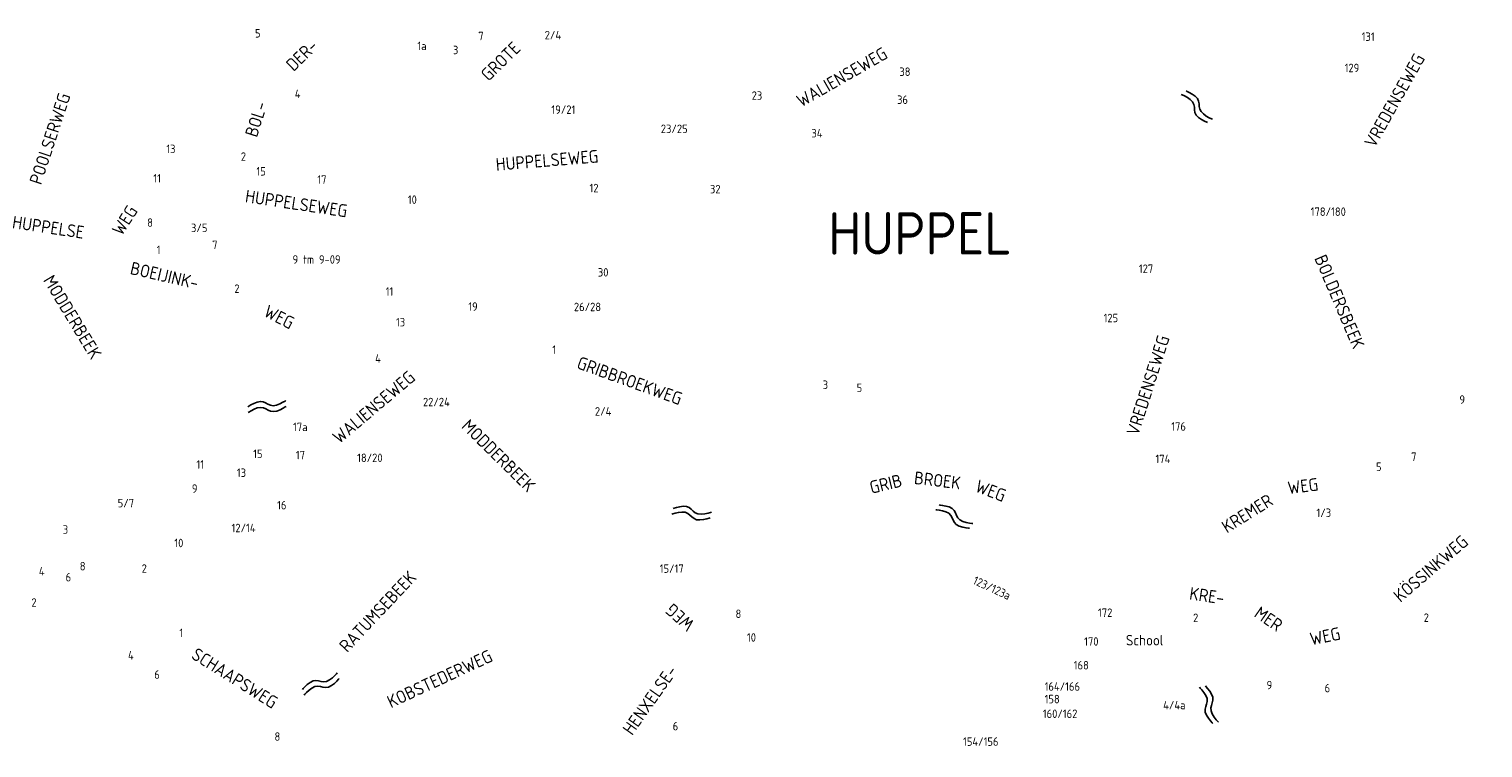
# Model space of a CAD drawing. Extents: x 240000 to 254330, y 435016 to 451025.
# Tile 21 of 25: x 247544 to 250971, y 445289 to 446984. Entities that reach past the tile are written whole.
import ezdxf

# ---------------------------------------------------------------- set-up
doc = ezdxf.new("R2010")
doc.units = 0
doc.header["$LTSCALE"] = 40
doc.header["$MEASUREMENT"] = 0
doc.layers.get('0').update_dxf_attribs({"color": 9, "linetype": 'CONTINUOUS'})
for name, color, linetype in [('ARC-D06WA', 9, 'CONTINUOUS'), ('BOU-D00', 250, 'CONTINUOUS'), ('SEM-D01FA', 250, 'CONTINUOUS'), ('SEM-D01HN', 250, 'CONTINUOUS'), ('SEM-D03ST', 250, 'CONTINUOUS'), ('SEM-D03WA', 250, 'CONTINUOUS'), ('SEM-D04ST', 250, 'CONTINUOUS')]:
    doc.layers.add(name, color=color, linetype=linetype)
doc.layers.get('BOU-D00').off()
doc.styles.add('ISO', font='ISO.shx', dxfattribs={"height": 23})

# ---------------------------------------------------------------- blocks, each defined once
blk = doc.blocks.new('HUIS')
at = {"layer": 'SEM-D01HN', "linetype": 'Continuous', "style": 'ISO'}
blk.add_attdef('HUISNUMMER', (22.2, -8.4), '', height=23, dxfattribs=at)
blk = doc.blocks.new('WAT')
for points in [[(-1.79, 0.36), (-1.72, 0.44), (-1.55, 0.62), (-1.31, 0.84), (-1.05, 1.03), (-0.79, 1.11), (-0.57, 1.03), (-0.38, 0.84), (-0.2, 0.62), (-0.01, 0.44), (0.21, 0.36), (0.47, 0.44), (0.74, 0.62), (0.98, 0.84), (1.15, 1.03), (1.21, 1.11)], [(-1.79, -0.57), (-1.72, -0.49), (-1.55, -0.3), (-1.31, -0.08), (-1.05, 0.1), (-0.79, 0.18), (-0.57, 0.1), (-0.38, -0.08), (-0.2, -0.3), (-0.01, -0.49), (0.21, -0.57), (0.47, -0.49), (0.74, -0.3), (0.98, -0.08), (1.15, 0.1), (1.21, 0.18)]]:
    blk.add_lwpolyline(points)

msp = doc.modelspace()

# ---------------------------------------------------------------- block references
at = {"layer": 'ARC-D06WA', "yscale": 15}
for p, xscale, zscale, rotation in [((250298, 446791.5), 30, 30, 305.8868151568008), ((248113.1, 446090.4), 29.99999999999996, 29.99999999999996, 2.154022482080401), ((249112.9, 445837), 30, 30, 347.364719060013), ((249729.2, 445826.3), 30, 30, 323.9901900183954), ((248240.7, 445438.8), 30, 30, 18.2144217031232), ((250323, 445381.7), 30, 30, 282.8086424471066)]:
    msp.add_blockref('WAT', p, dxfattribs=dict(at, xscale=xscale, zscale=zscale, rotation=rotation))
at = {"layer": 'BOU-D00'}
ref = msp.add_blockref('HUIS', (248119.6, 446958.9), dxfattribs=at)
ref.add_attrib('HUISNUMMER', '5', (248076.2, 446964.2), dxfattribs={"layer": 'SEM-D01HN', "height": 20, "style": 'ISO'})
ref = msp.add_blockref('HUIS', (248595.3, 446933.8), dxfattribs=at)
ref.add_attrib('HUISNUMMER', '7', (248602.5, 446957.8), dxfattribs={"layer": 'SEM-D01HN', "height": 20, "style": 'ISO'})
ref = msp.add_blockref('HUIS', (248743.8, 447005.8), dxfattribs=at)
ref.add_attrib('HUISNUMMER', '2/4', (248759.1, 446960), dxfattribs={"layer": 'SEM-D01HN', "height": 20, "style": 'ISO'})
ref = msp.add_blockref('HUIS', (250749.9, 446969), dxfattribs=at)
ref.add_attrib('HUISNUMMER', '131', (250684.7, 446956.3), dxfattribs={"layer": 'SEM-D01HN', "height": 20, "style": 'ISO'})
ref = msp.add_blockref('HUIS', (248503.9, 446957.3), dxfattribs=at)
ref.add_attrib('HUISNUMMER', '1a', (248458.9, 446934.5), dxfattribs={"layer": 'SEM-D01HN', "height": 20, "style": 'ISO'})
ref = msp.add_blockref('HUIS', (248568.7, 446907.3), dxfattribs=at)
ref.add_attrib('HUISNUMMER', '3', (248542.8, 446924.9), dxfattribs={"layer": 'SEM-D01HN', "height": 20, "style": 'ISO'})
ref = msp.add_blockref('HUIS', (249571.5, 446882.6), dxfattribs=at)
ref.add_attrib('HUISNUMMER', '38', (249595, 446873.6), dxfattribs={"layer": 'SEM-D01HN', "height": 20, "style": 'ISO'})
ref = msp.add_blockref('HUIS', (250715.6, 446907.9), dxfattribs=at)
ref.add_attrib('HUISNUMMER', '129', (250644.6, 446882.5), dxfattribs={"layer": 'SEM-D01HN', "height": 20, "style": 'ISO'})
ref = msp.add_blockref('HUIS', (248146.4, 446830.6), dxfattribs=at)
ref.add_attrib('HUISNUMMER', '4', (248170, 446821.6), dxfattribs={"layer": 'SEM-D01HN', "height": 20, "style": 'ISO'})
ref = msp.add_blockref('HUIS', (249289.6, 446797.1), dxfattribs=at)
ref.add_attrib('HUISNUMMER', '23', (249246.9, 446817.3), dxfattribs={"layer": 'SEM-D01HN', "height": 20, "style": 'ISO'})
ref = msp.add_blockref('HUIS', (248751.3, 446793.1), dxfattribs=at)
ref.add_attrib('HUISNUMMER', '19/21', (248774.8, 446784.1), dxfattribs={"layer": 'SEM-D01HN', "height": 20, "style": 'ISO'})
ref = msp.add_blockref('HUIS', (249566.1, 446816.5), dxfattribs=at)
ref.add_attrib('HUISNUMMER', '36', (249589.7, 446807.6), dxfattribs={"layer": 'SEM-D01HN', "height": 20, "style": 'ISO'})
ref = msp.add_blockref('HUIS', (249083.8, 446712.4), dxfattribs=at)
ref.add_attrib('HUISNUMMER', '23/25', (249032.8, 446739), dxfattribs={"layer": 'SEM-D01HN', "height": 20, "style": 'ISO'})
ref = msp.add_blockref('HUIS', (249364.2, 446737.5), dxfattribs=at)
ref.add_attrib('HUISNUMMER', '34', (249387.7, 446728.5), dxfattribs={"layer": 'SEM-D01HN', "height": 20, "style": 'ISO'})
ref = msp.add_blockref('HUIS', (247919.1, 446694.1), dxfattribs=at)
ref.add_attrib('HUISNUMMER', '13', (247867.1, 446691.6), dxfattribs={"layer": 'SEM-D01HN', "height": 20, "style": 'ISO'})
ref = msp.add_blockref('HUIS', (248056.9, 446651.9), dxfattribs=at)
ref.add_attrib('HUISNUMMER', '2', (248042.8, 446673.5), dxfattribs={"layer": 'SEM-D01HN', "height": 20, "style": 'ISO'})
ref = msp.add_blockref('HUIS', (247813, 446631.2), dxfattribs=at)
ref.add_attrib('HUISNUMMER', '11', (247836.5, 446622.2), dxfattribs={"layer": 'SEM-D01HN', "height": 20, "style": 'ISO'})
ref = msp.add_blockref('HUIS', (248056.9, 446651.9), dxfattribs=at)
ref.add_attrib('HUISNUMMER', '15', (248079.5, 446638.7), dxfattribs={"layer": 'SEM-D01HN', "height": 20, "style": 'ISO'})
ref = msp.add_blockref('HUIS', (248199.7, 446628.3), dxfattribs=at)
ref.add_attrib('HUISNUMMER', '17', (248223.2, 446619.3), dxfattribs={"layer": 'SEM-D01HN', "height": 20, "style": 'ISO'})
ref = msp.add_blockref('HUIS', (248841.2, 446608.3), dxfattribs=at)
ref.add_attrib('HUISNUMMER', '12', (248864.7, 446599.3), dxfattribs={"layer": 'SEM-D01HN', "height": 20, "style": 'ISO'})
ref = msp.add_blockref('HUIS', (249125.1, 446605.8), dxfattribs=at)
ref.add_attrib('HUISNUMMER', '32', (249148.6, 446596.8), dxfattribs={"layer": 'SEM-D01HN', "height": 20, "style": 'ISO'})
ref = msp.add_blockref('HUIS', (248412.9, 446581), dxfattribs=at)
ref.add_attrib('HUISNUMMER', '10', (248436.4, 446572), dxfattribs={"layer": 'SEM-D01HN', "height": 20, "style": 'ISO'})
ref = msp.add_blockref('HUIS', (250540.7, 446554.9), dxfattribs=at)
ref.add_attrib('HUISNUMMER', '178/180', (250564.6, 446543.6), dxfattribs={"layer": 'SEM-D01HN', "height": 20, "style": 'ISO'})
ref = msp.add_blockref('HUIS', (247824.7, 446493.2), dxfattribs=at)
ref.add_attrib('HUISNUMMER', '8', (247822.1, 446517.9), dxfattribs={"layer": 'SEM-D01HN', "height": 20, "style": 'ISO'})
ref = msp.add_blockref('HUIS', (247909.4, 446534.1), dxfattribs=at)
ref.add_attrib('HUISNUMMER', '3/5', (247925.3, 446505.4), dxfattribs={"layer": 'SEM-D01HN', "height": 20, "style": 'ISO'})
ref = msp.add_blockref('HUIS', (247826.4, 446477.9), dxfattribs=at)
ref.add_attrib('HUISNUMMER', '1', (247844.6, 446453.6), dxfattribs={"layer": 'SEM-D01HN', "height": 20, "style": 'ISO'})
ref = msp.add_blockref('HUIS', (247955.4, 446453.7), dxfattribs=at)
ref.add_attrib('HUISNUMMER', '7', (247975.3, 446465.4), dxfattribs={"layer": 'SEM-D01HN', "height": 20, "style": 'ISO'})
ref = msp.add_blockref('HUIS', (248137.1, 446436.2), dxfattribs=at)
ref.add_attrib('HUISNUMMER', '9 tm 9-09', (248164.8, 446430.9), dxfattribs={"layer": 'SEM-D01HN', "height": 20, "style": 'ISO'})
ref = msp.add_blockref('HUIS', (250162.6, 446383.8), dxfattribs=at)
ref.add_attrib('HUISNUMMER', '127', (250159.6, 446409.1), dxfattribs={"layer": 'SEM-D01HN', "height": 20, "style": 'ISO'})
ref = msp.add_blockref('HUIS', (248863.8, 446437.3), dxfattribs=at)
ref.add_attrib('HUISNUMMER', '30', (248884.4, 446400.6), dxfattribs={"layer": 'SEM-D01HN', "height": 20, "style": 'ISO'})
ref = msp.add_blockref('HUIS', (248012.4, 446391.9), dxfattribs=at)
ref.add_attrib('HUISNUMMER', '2', (248027.6, 446362.1), dxfattribs={"layer": 'SEM-D01HN', "height": 20, "style": 'ISO'})
ref = msp.add_blockref('HUIS', (248362.9, 446344.3), dxfattribs=at)
ref.add_attrib('HUISNUMMER', '11', (248384.1, 446355.4), dxfattribs={"layer": 'SEM-D01HN', "height": 20, "style": 'ISO'})
ref = msp.add_blockref('HUIS', (248593, 446297.6), dxfattribs=at)
ref.add_attrib('HUISNUMMER', '19', (248578.9, 446319.8), dxfattribs={"layer": 'SEM-D01HN', "height": 20, "style": 'ISO'})
ref = msp.add_blockref('HUIS', (248803.6, 446348.4), dxfattribs=at)
ref.add_attrib('HUISNUMMER', '26/28', (248827.9, 446319), dxfattribs={"layer": 'SEM-D01HN', "height": 20, "style": 'ISO'})
ref = msp.add_blockref('HUIS', (248385.1, 446292), dxfattribs=at)
ref.add_attrib('HUISNUMMER', '13', (248408.6, 446283.1), dxfattribs={"layer": 'SEM-D01HN', "height": 20, "style": 'ISO'})
ref = msp.add_blockref('HUIS', (250130.1, 446337.6), dxfattribs=at)
ref.add_attrib('HUISNUMMER', '125', (250076.4, 446292.9), dxfattribs={"layer": 'SEM-D01HN', "height": 20, "style": 'ISO'})
ref = msp.add_blockref('HUIS', (248757, 446246), dxfattribs=at)
ref.add_attrib('HUISNUMMER', '1', (248777.1, 446218.2), dxfattribs={"layer": 'SEM-D01HN', "height": 20, "style": 'ISO'})
ref = msp.add_blockref('HUIS', (248400.8, 446201.1), dxfattribs=at)
ref.add_attrib('HUISNUMMER', '4', (248359.3, 446197.7), dxfattribs={"layer": 'SEM-D01HN', "height": 20, "style": 'ISO'})
ref = msp.add_blockref('HUIS', (249399, 446119.3), dxfattribs=at)
ref.add_attrib('HUISNUMMER', '3', (249414.3, 446135.5), dxfattribs={"layer": 'SEM-D01HN', "height": 20, "style": 'ISO'})
ref = msp.add_blockref('HUIS', (249470.9, 446137.3), dxfattribs=at)
ref.add_attrib('HUISNUMMER', '5', (249494.4, 446128.3), dxfattribs={"layer": 'SEM-D01HN', "height": 20, "style": 'ISO'})
ref = msp.add_blockref('HUIS', (250956.6, 446128), dxfattribs=at)
ref.add_attrib('HUISNUMMER', '9', (250915.2, 446100.6), dxfattribs={"layer": 'SEM-D01HN', "height": 20, "style": 'ISO'})
ref = msp.add_blockref('HUIS', (248445.7, 446079.2), dxfattribs=at)
ref.add_attrib('HUISNUMMER', '22/24', (248472.1, 446094.8), dxfattribs={"layer": 'SEM-D01HN', "height": 20, "style": 'ISO'})
ref = msp.add_blockref('HUIS', (248898.4, 446119.3), dxfattribs=at)
ref.add_attrib('HUISNUMMER', '2/4', (248877.4, 446072.7), dxfattribs={"layer": 'SEM-D01HN', "height": 20, "style": 'ISO'})
ref = msp.add_blockref('HUIS', (248236, 446048.1), dxfattribs=at)
ref.add_attrib('HUISNUMMER', '17a', (248165.9, 446036.1), dxfattribs={"layer": 'SEM-D01HN', "height": 20, "style": 'ISO'})
ref = msp.add_blockref('HUIS', (250217.2, 446028.1), dxfattribs=at)
ref.add_attrib('HUISNUMMER', '176', (250235.9, 446037.2), dxfattribs={"layer": 'SEM-D01HN', "height": 20, "style": 'ISO'})
ref = msp.add_blockref('HUIS', (248119.6, 445994), dxfattribs=at)
ref.add_attrib('HUISNUMMER', '15', (248071.9, 445972.6), dxfattribs={"layer": 'SEM-D01HN', "height": 20, "style": 'ISO'})
ref = msp.add_blockref('HUIS', (248151.2, 445969.9), dxfattribs=at)
ref.add_attrib('HUISNUMMER', '17', (248172.5, 445969.7), dxfattribs={"layer": 'SEM-D01HN', "height": 20, "style": 'ISO'})
ref = msp.add_blockref('HUIS', (248293.4, 445972.2), dxfattribs=at)
ref.add_attrib('HUISNUMMER', '18/20', (248316.9, 445963.2), dxfattribs={"layer": 'SEM-D01HN', "height": 20, "style": 'ISO'})
ref = msp.add_blockref('HUIS', (250180.3, 445983.8), dxfattribs=at)
ref.add_attrib('HUISNUMMER', '174', (250198.7, 445960.6), dxfattribs={"layer": 'SEM-D01HN', "height": 20, "style": 'ISO'})
ref = msp.add_blockref('HUIS', (250832.5, 445966.8), dxfattribs=at)
ref.add_attrib('HUISNUMMER', '7', (250801.4, 445965.9), dxfattribs={"layer": 'SEM-D01HN', "height": 20, "style": 'ISO'})
ref = msp.add_blockref('HUIS', (247966.6, 445926.5), dxfattribs=at)
ref.add_attrib('HUISNUMMER', '11', (247938.2, 445947.7), dxfattribs={"layer": 'SEM-D01HN', "height": 20, "style": 'ISO'})
ref = msp.add_blockref('HUIS', (248015, 445915.1), dxfattribs=at)
ref.add_attrib('HUISNUMMER', '13', (248033.4, 445928.1), dxfattribs={"layer": 'SEM-D01HN', "height": 20, "style": 'ISO'})
ref = msp.add_blockref('HUIS', (250744.7, 445926.9), dxfattribs=at)
ref.add_attrib('HUISNUMMER', '5', (250718.6, 445942.2), dxfattribs={"layer": 'SEM-D01HN', "height": 20, "style": 'ISO'})
ref = msp.add_blockref('HUIS', (247956.8, 445874.8), dxfattribs=at)
ref.add_attrib('HUISNUMMER', '9', (247927.4, 445890.8), dxfattribs={"layer": 'SEM-D01HN', "height": 20, "style": 'ISO'})
ref = msp.add_blockref('HUIS', (247811.8, 445837.1), dxfattribs=at)
ref.add_attrib('HUISNUMMER', '5/7', (247752.6, 445856.5), dxfattribs={"layer": 'SEM-D01HN', "height": 20, "style": 'ISO'})
ref = msp.add_blockref('HUIS', (248105.9, 445850.1), dxfattribs=at)
ref.add_attrib('HUISNUMMER', '16', (248128.4, 445851.7), dxfattribs={"layer": 'SEM-D01HN', "height": 20, "style": 'ISO'})
ref = msp.add_blockref('HUIS', (250554.1, 445852.7), dxfattribs=at)
ref.add_attrib('HUISNUMMER', '1/3', (250578.2, 445833.7), dxfattribs={"layer": 'SEM-D01HN', "height": 20, "style": 'ISO'})
ref = msp.add_blockref('HUIS', (247659.7, 445787.5), dxfattribs=at)
ref.add_attrib('HUISNUMMER', '3', (247623.2, 445794.2), dxfattribs={"layer": 'SEM-D01HN', "height": 20, "style": 'ISO'})
ref = msp.add_blockref('HUIS', (248076.6, 445841.1), dxfattribs=at)
ref.add_attrib('HUISNUMMER', '12/14', (248020.9, 445797.8), dxfattribs={"layer": 'SEM-D01HN', "height": 20, "style": 'ISO'})
ref = msp.add_blockref('HUIS', (247862.6, 445771.4), dxfattribs=at)
ref.add_attrib('HUISNUMMER', '10', (247886.1, 445762.4), dxfattribs={"layer": 'SEM-D01HN', "height": 20, "style": 'ISO'})
ref = msp.add_blockref('HUIS', (247594.6, 445687), dxfattribs=at)
ref.add_attrib('HUISNUMMER', '4', (247566.8, 445695.8), dxfattribs={"layer": 'SEM-D01HN', "height": 20, "style": 'ISO'})
ref = msp.add_blockref('HUIS', (247691.2, 445741.7), dxfattribs=at)
ref.add_attrib('HUISNUMMER', '8', (247663.2, 445707.8), dxfattribs={"layer": 'SEM-D01HN', "height": 20, "style": 'ISO'})
ref = msp.add_blockref('HUIS', (247808.8, 445742), dxfattribs=at)
ref.add_attrib('HUISNUMMER', '2', (247809, 445702.1), dxfattribs={"layer": 'SEM-D01HN', "height": 20, "style": 'ISO'})
ref = msp.add_blockref('HUIS', (249088.7, 445672.6), dxfattribs=at)
ref.add_attrib('HUISNUMMER', '15/17', (249030.1, 445702), dxfattribs={"layer": 'SEM-D01HN', "height": 20, "style": 'ISO'})
ref = msp.add_blockref('HUIS', (247606.3, 445690.8), dxfattribs=at)
ref.add_attrib('HUISNUMMER', '6', (247629.8, 445681.8), dxfattribs={"layer": 'SEM-D01HN', "height": 20, "style": 'ISO'})
ref = msp.add_blockref('HUIS', (249747.8, 445678), dxfattribs=dict(at, rotation=335.1905835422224))
ref.add_attrib('HUISNUMMER', '123/123a', (249766.6, 445676.9), dxfattribs={"layer": 'SEM-D01HN', "height": 20, "rotation": 335.1906, "style": 'ISO'})
ref = msp.add_blockref('HUIS', (247581.5, 445649.5), dxfattribs=at)
ref.add_attrib('HUISNUMMER', '2', (247549.1, 445622), dxfattribs={"layer": 'SEM-D01HN', "height": 20, "style": 'ISO'})
ref = msp.add_blockref('HUIS', (249207.2, 445575), dxfattribs=at)
ref.add_attrib('HUISNUMMER', '8', (249208.9, 445595.5), dxfattribs={"layer": 'SEM-D01HN', "height": 20, "style": 'ISO'})
ref = msp.add_blockref('HUIS', (250045.9, 445603.6), dxfattribs=at)
ref.add_attrib('HUISNUMMER', '172', (250063.3, 445598.1), dxfattribs={"layer": 'SEM-D01HN', "height": 20, "style": 'ISO'})
ref = msp.add_blockref('HUIS', (250267.6, 445609.8), dxfattribs=at)
ref.add_attrib('HUISNUMMER', '2', (250287.4, 445585.9), dxfattribs={"layer": 'SEM-D01HN', "height": 20, "style": 'ISO'})
ref = msp.add_blockref('HUIS', (250817.2, 445620.8), dxfattribs=at)
ref.add_attrib('HUISNUMMER', '2', (250831, 445586.4), dxfattribs={"layer": 'SEM-D01HN', "height": 20, "style": 'ISO'})
ref = msp.add_blockref('HUIS', (247918.9, 445538.5), dxfattribs=at)
ref.add_attrib('HUISNUMMER', '1', (247897.9, 445550.5), dxfattribs={"layer": 'SEM-D01HN', "height": 20, "style": 'ISO'})
ref = msp.add_blockref('HUIS', (249219.2, 445566.2), dxfattribs=at)
ref.add_attrib('HUISNUMMER', '10', (249235.8, 445539.7), dxfattribs={"layer": 'SEM-D01HN', "height": 20, "style": 'ISO'})
ref = msp.add_blockref('HUIS', (250097.6, 445554.5), dxfattribs=at)
ref.add_attrib('HUISNUMMER', '170', (250030.6, 445530.2), dxfattribs={"layer": 'SEM-D01HN', "height": 20, "style": 'ISO'})
ref = msp.add_blockref('HUIS', (247810.6, 445494), dxfattribs=at)
ref.add_attrib('HUISNUMMER', '4', (247776.8, 445497.6), dxfattribs={"layer": 'SEM-D01HN', "height": 20, "style": 'ISO'})
ref = msp.add_blockref('HUIS', (247816, 445465.7), dxfattribs=at)
ref.add_attrib('HUISNUMMER', '6', (247838.8, 445452.1), dxfattribs={"layer": 'SEM-D01HN', "height": 20, "style": 'ISO'})
ref = msp.add_blockref('HUIS', (249985.1, 445463.7), dxfattribs=at)
ref.add_attrib('HUISNUMMER', '168', (250006, 445474.2), dxfattribs={"layer": 'SEM-D01HN', "height": 20, "style": 'ISO'})
ref = msp.add_blockref('HUIS', (249919.5, 445423.3), dxfattribs=at)
ref.add_attrib('HUISNUMMER', '164/166', (249937.4, 445424), dxfattribs={"layer": 'SEM-D01HN', "height": 20, "style": 'ISO'})
ref = msp.add_blockref('HUIS', (250493, 445455.1), dxfattribs=at)
ref.add_attrib('HUISNUMMER', '9', (250460.7, 445427.4), dxfattribs={"layer": 'SEM-D01HN', "height": 20, "style": 'ISO'})
ref = msp.add_blockref('HUIS', (250574, 445429.3), dxfattribs=at)
ref.add_attrib('HUISNUMMER', '6', (250597.5, 445420.3), dxfattribs={"layer": 'SEM-D01HN', "height": 20, "style": 'ISO'})
ref = msp.add_blockref('HUIS', (249903.6, 445406.5), dxfattribs=at)
ref.add_attrib('HUISNUMMER', '158', (249937.4, 445394.4), dxfattribs={"layer": 'SEM-D01HN', "height": 20, "style": 'ISO'})
ref = msp.add_blockref('HUIS', (250221.1, 445422.8), dxfattribs=at)
ref.add_attrib('HUISNUMMER', '4/4a', (250216.9, 445380.2), dxfattribs={"layer": 'SEM-D01HN', "height": 20, "style": 'ISO'})
ref = msp.add_blockref('HUIS', (249918.5, 445392.8), dxfattribs=at)
ref.add_attrib('HUISNUMMER', '160/162', (249933.2, 445359.8), dxfattribs={"layer": 'SEM-D01HN', "height": 20, "style": 'ISO'})
ref = msp.add_blockref('HUIS', (249037.3, 445339.5), dxfattribs=at)
ref.add_attrib('HUISNUMMER', '6', (249060.8, 445330.5), dxfattribs={"layer": 'SEM-D01HN', "height": 20, "style": 'ISO'})
ref = msp.add_blockref('HUIS', (248106.2, 445337.1), dxfattribs=at)
ref.add_attrib('HUISNUMMER', '8', (248122.2, 445306), dxfattribs={"layer": 'SEM-D01HN', "height": 20, "style": 'ISO'})
ref = msp.add_blockref('HUIS', (249721.6, 445303.1), dxfattribs=at)
ref.add_attrib('HUISNUMMER', '154/156', (249745.1, 445294.1), dxfattribs={"layer": 'SEM-D01HN', "height": 20, "style": 'ISO'})

# ---------------------------------------------------------------- texts
at = {"layer": 'SEM-D01FA', "style": 'ISO'}
msp.add_text('School', height=25, dxfattribs=at).set_placement((250128.9, 445530.7))
at = {"layer": 'SEM-D03ST', "style": 'ISO'}
for s, rotation, p in [('DER-', 44.1658, (248167.2, 446882.7)), ('GROTE', 44.4384, (248626.7, 446859.4)), ('WALIENSEWEG', 29.7899, (249363.8, 446798.9)), ('VREDENSEWEG', 60.6851, (250715.5, 446702)), ('POOLSERWEG', 71.775, (247572.1, 446615.1)), ('BOL-', 72.4008, (248080.6, 446727.1)), ('HUPPELSEWEG', 4.681, (248644.9, 446649.8)), ('HUPPELSEWEG', 351.4453, (248051.5, 446575.9)), ('WEG', 57.1954, (247762.1, 446494.8)), ('HUPPELSE', 351.4453, (247502.5, 446514.8)), ('BOEIJINK-', 346.9, (247780, 446406.9)), ('WEG', 332.5841, (248094.2, 446308.6)), ('VREDENSEWEG', 72.2261, (250158.1, 446023.3)), ('WALIENSEWEG', 40.1866, (248274.9, 446004.7)), ('GRIBBROEKWEG', 340.124, (248832.5, 446185)), ('GRIB', 13.7389, (249529.3, 445888)), ('BROEK', 353.1485, (249628.5, 445911.8)), ('WEG', 338.7361, (249771.4, 445894.7)), ('WEG', 7.2132, (250512.3, 445887.2)), ('KREMER', 32.0383, (250367.1, 445794.3)), ('KÖSSINKWEG', 40.6452, (250776.1, 445630.8)), ('WEG', 138.1546, (249115.1, 445584)), ('KRE-', 351.6454, (250277.2, 445639.2)), ('MER', 325.5498, (250428.9, 445600.1)), ('WEG', 11.451, (250566.1, 445530.7)), ('KOBSTEDERWEG', 24.8919, (248396.6, 445382.3)), ('SCHAAPSWEG', 327.8652, (247923.7, 445501.7)), ('HENXELSE-', 54.6818, (248965, 445317))]:
    msp.add_text(s, height=30, rotation=rotation, dxfattribs=at).set_placement(p)
at = {"layer": 'SEM-D03WA', "style": 'ISO'}
for s, rotation, p in [('BOLDERSBEEK', 293.0952, (250572.6, 446443.9)), ('MODDERBEEK', 301.1656, (247575.7, 446392.1)), ('MODDERBEEK', 315.4227, (248560.9, 446045.3)), ('RATUMSEBEEK', 46.8328, (248293.7, 445512.4))]:
    msp.add_text(s, height=30, rotation=rotation, dxfattribs=at).set_placement(p)
at = {"layer": 'SEM-D04ST', "style": 'ISO'}
msp.add_text('HUPPEL', height=100, dxfattribs=at).set_placement((249427.5, 446452.4))

doc.saveas('drawing.dxf')
